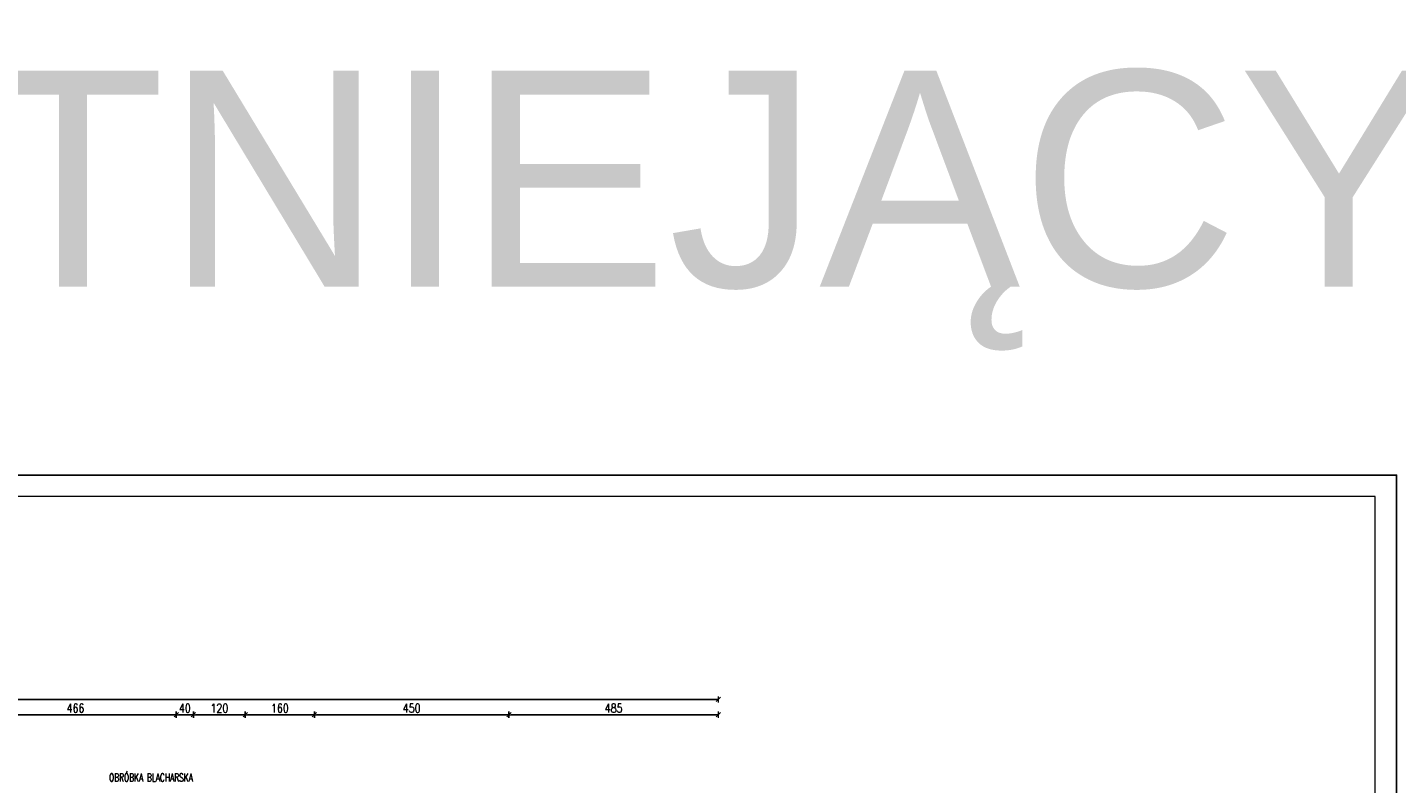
# Model space of a CAD drawing. Header units: millimetres. Extents: x 5973 to 39040, y 4443 to 37727.
# Tile 26 of 52: x 8764 to 11933, y 23129 to 24879. Entities that reach past the tile are written whole.
import ezdxf

# ---------------------------------------------------------------- set-up
doc = ezdxf.new("R2010")
doc.units = ezdxf.units.MM
for name, color, linetype, lineweight in [('!MODUS_OPIS', 3, 'Continuous', 13), ('_MODUS - Ramka', 1, 'Continuous', 15), ('WYMIAROWANIE', 1, 'Continuous', 18)]:
    doc.layers.add(name, color=color, linetype=linetype, lineweight=lineweight)
doc.styles.get("Standard").update_dxf_attribs({"font": 'arial.ttf'})
doc.styles.add('TXT', font='simplex.shx', dxfattribs={"width": 0.8})
doc.dimstyles.new('DIM100', dxfattribs={"dimscale": 5, "dimtxt": 4, "dimasz": 1, "dimexe": 0, "dimexo": 0, "dimgap": 1, "dimtad": 1, "dimdec": 4, "dimrnd": 0.5, "dimdsep": 46, "dimtxsty": 'TXT', "dimblk1": 'TICK1', "dimblk2": 'TICK1', "dimsah": 1, "dimcen": 0, "dimse1": 1, "dimse2": 1, "dimclrd": 1, "dimclre": 7, "dimclrt": 9, "dimadec": 0, "dimazin": 0, "dimtfac": 1, "dimtdec": 4, "dimtmove": 2, "dimatfit": 3, "dimldrblk": 'TICK1', "dimfxl": 1, "dimtolj": 1, "dimarcsym": 0})

# ---------------------------------------------------------------- blocks, each defined once
blk = doc.blocks.new('TICK1')
at = {"color": 2}
blk.add_line((-1, -1), (1, 1), dxfattribs=at)
at = {"color": 0}
for p, q in [((0, 0), (-1, 0)), ((0, -1.4), (0, 1.4))]:
    blk.add_line(p, q, dxfattribs=at)
blk = doc.blocks.new('*D14')
at = {"layer": 'Defpoints', "color": 0, "transparency": 16777216}
for p in [(9108.5, 23288.2), (9108.5, 23221.5), (9148.5, 23221.5)]:
    blk.add_point(p, dxfattribs=at)
at = {"layer": 'WYMIAROWANIE', "color": 1, "lineweight": -2, "transparency": 16777216}
blk.add_line((9143.5, 23288.2), (9113.5, 23288.2), dxfattribs=at)
at = {"layer": 'WYMIAROWANIE', "color": 1, "lineweight": -2, "transparency": 16777216, "xscale": 5, "yscale": 5, "zscale": 5, "rotation": 180}
blk.add_blockref('TICK1', (9108.5, 23288.2), dxfattribs=at)
at = {"layer": 'WYMIAROWANIE', "color": 1, "lineweight": -2, "transparency": 16777216, "xscale": 5, "yscale": 5, "zscale": 5}
blk.add_blockref('TICK1', (9148.5, 23288.2), dxfattribs=at)
at = {"layer": 'WYMIAROWANIE', "color": 9, "transparency": 16777216, "insert": (9128.5, 23303.2), "char_height": 20, "attachment_point": 5, "style": 'TXT'}
blk.add_mtext('\\A1;40', dxfattribs=at)
blk = doc.blocks.new('*D17')
at = {"layer": 'Defpoints', "color": 0, "transparency": 16777216}
for p in [(9108.5, 23288.2), (8642.5, 23221.5), (9108.5, 23221.5)]:
    blk.add_point(p, dxfattribs=at)
at = {"layer": 'WYMIAROWANIE', "color": 1, "lineweight": -2, "transparency": 16777216}
blk.add_line((8647.5, 23288.2), (9103.5, 23288.2), dxfattribs=at)
at = {"layer": 'WYMIAROWANIE', "color": 1, "lineweight": -2, "transparency": 16777216, "xscale": 5, "yscale": 5, "zscale": 5, "rotation": 180}
blk.add_blockref('TICK1', (8642.5, 23288.2), dxfattribs=at)
at = {"layer": 'WYMIAROWANIE', "color": 1, "lineweight": -2, "transparency": 16777216, "xscale": 5, "yscale": 5, "zscale": 5}
blk.add_blockref('TICK1', (9108.5, 23288.2), dxfattribs=at)
at = {"layer": 'WYMIAROWANIE', "color": 9, "transparency": 16777216, "insert": (8875.5, 23303.2), "char_height": 20, "attachment_point": 5, "style": 'TXT'}
blk.add_mtext('\\A1;466', dxfattribs=at)
blk = doc.blocks.new('*D26')
at = {"layer": 'Defpoints', "color": 0, "transparency": 16777216}
for p in [(9268.5, 23288.2), (9148.5, 23221.5), (9268.5, 23036.5)]:
    blk.add_point(p, dxfattribs=at)
at = {"layer": 'WYMIAROWANIE', "color": 1, "lineweight": -2, "transparency": 16777216}
blk.add_line((9153.5, 23288.2), (9263.5, 23288.2), dxfattribs=at)
at = {"layer": 'WYMIAROWANIE', "color": 1, "lineweight": -2, "transparency": 16777216, "xscale": 5, "yscale": 5, "zscale": 5, "rotation": 180}
blk.add_blockref('TICK1', (9148.5, 23288.2), dxfattribs=at)
at = {"layer": 'WYMIAROWANIE', "color": 1, "lineweight": -2, "transparency": 16777216, "xscale": 5, "yscale": 5, "zscale": 5}
blk.add_blockref('TICK1', (9268.5, 23288.2), dxfattribs=at)
at = {"layer": 'WYMIAROWANIE', "color": 9, "transparency": 16777216, "insert": (9208.5, 23303.2), "char_height": 20, "attachment_point": 5, "style": 'TXT'}
blk.add_mtext('\\A1;120', dxfattribs=at)
blk = doc.blocks.new('*D27')
at = {"layer": 'Defpoints', "color": 0, "transparency": 16777216}
for p in [(9428.5, 23288.2), (9268.5, 23036.5), (9428.5, 23036.5)]:
    blk.add_point(p, dxfattribs=at)
at = {"layer": 'WYMIAROWANIE', "color": 1, "lineweight": -2, "transparency": 16777216}
blk.add_line((9273.5, 23288.2), (9423.5, 23288.2), dxfattribs=at)
at = {"layer": 'WYMIAROWANIE', "color": 1, "lineweight": -2, "transparency": 16777216, "xscale": 5, "yscale": 5, "zscale": 5, "rotation": 180}
blk.add_blockref('TICK1', (9268.5, 23288.2), dxfattribs=at)
at = {"layer": 'WYMIAROWANIE', "color": 1, "lineweight": -2, "transparency": 16777216, "xscale": 5, "yscale": 5, "zscale": 5}
blk.add_blockref('TICK1', (9428.5, 23288.2), dxfattribs=at)
at = {"layer": 'WYMIAROWANIE', "color": 9, "transparency": 16777216, "insert": (9348.5, 23303.2), "char_height": 20, "attachment_point": 5, "style": 'TXT'}
blk.add_mtext('\\A1;160', dxfattribs=at)
blk = doc.blocks.new('*D28')
at = {"layer": 'Defpoints', "color": 0, "transparency": 16777216}
for p in [(9878.5, 23288.2), (9428.5, 23036.5), (9878.5, 23036.5)]:
    blk.add_point(p, dxfattribs=at)
at = {"layer": 'WYMIAROWANIE', "color": 1, "lineweight": -2, "transparency": 16777216}
blk.add_line((9433.5, 23288.2), (9873.5, 23288.2), dxfattribs=at)
at = {"layer": 'WYMIAROWANIE', "color": 1, "lineweight": -2, "transparency": 16777216, "xscale": 5, "yscale": 5, "zscale": 5, "rotation": 180}
blk.add_blockref('TICK1', (9428.5, 23288.2), dxfattribs=at)
at = {"layer": 'WYMIAROWANIE', "color": 1, "lineweight": -2, "transparency": 16777216, "xscale": 5, "yscale": 5, "zscale": 5}
blk.add_blockref('TICK1', (9878.5, 23288.2), dxfattribs=at)
at = {"layer": 'WYMIAROWANIE', "color": 9, "transparency": 16777216, "insert": (9653.5, 23303.2), "char_height": 20, "attachment_point": 5, "style": 'TXT'}
blk.add_mtext('\\A1;450', dxfattribs=at)
blk = doc.blocks.new('*D29')
at = {"layer": 'Defpoints', "color": 0, "transparency": 16777216}
for p in [(10363.6, 23288.2), (9878.5, 23036.5), (10363.6, 22475.5)]:
    blk.add_point(p, dxfattribs=at)
at = {"layer": 'WYMIAROWANIE', "color": 1, "lineweight": -2, "transparency": 16777216}
blk.add_line((9883.5, 23288.2), (10358.6, 23288.2), dxfattribs=at)
at = {"layer": 'WYMIAROWANIE', "color": 1, "lineweight": -2, "transparency": 16777216, "xscale": 5, "yscale": 5, "zscale": 5, "rotation": 180}
blk.add_blockref('TICK1', (9878.5, 23288.2), dxfattribs=at)
at = {"layer": 'WYMIAROWANIE', "color": 1, "lineweight": -2, "transparency": 16777216, "xscale": 5, "yscale": 5, "zscale": 5}
blk.add_blockref('TICK1', (10363.6, 23288.2), dxfattribs=at)
at = {"layer": 'WYMIAROWANIE', "color": 9, "transparency": 16777216, "insert": (10121, 23303.2), "char_height": 20, "attachment_point": 5, "style": 'TXT'}
blk.add_mtext('\\A1;485', dxfattribs=at)
blk = doc.blocks.new('*D35')
at = {"layer": 'Defpoints', "color": 0, "transparency": 16777216}
for p in [(6842.5, 23323.6), (6842.5, 22485.1), (10363.6, 22485.1)]:
    blk.add_point(p, dxfattribs=at)
at = {"layer": 'WYMIAROWANIE', "color": 1, "lineweight": -2, "transparency": 16777216}
blk.add_line((10358.6, 23323.6), (6847.5, 23323.6), dxfattribs=at)
at = {"layer": 'WYMIAROWANIE', "color": 1, "lineweight": -2, "transparency": 16777216, "xscale": 5, "yscale": 5, "zscale": 5, "rotation": 180}
blk.add_blockref('TICK1', (6842.5, 23323.6), dxfattribs=at)
at = {"layer": 'WYMIAROWANIE', "color": 1, "lineweight": -2, "transparency": 16777216, "xscale": 5, "yscale": 5, "zscale": 5}
blk.add_blockref('TICK1', (10363.6, 23323.6), dxfattribs=at)
at = {"layer": 'WYMIAROWANIE', "color": 9, "transparency": 16777216, "insert": (8603, 23338.6), "char_height": 20, "attachment_point": 5, "style": 'TXT'}
blk.add_mtext('\\A1;3521', dxfattribs=at)

msp = doc.modelspace()

# ---------------------------------------------------------------- linework, layer by layer
at = {"layer": '_MODUS - Ramka'}
msp.add_lwpolyline([(6193.46904, 23792.76773), (6193.46904, 19692.76773), (11883.46904, 19692.76773), (11883.46904, 23792.76773)], close=True, dxfattribs=at)
at = {"layer": 'Defpoints'}
msp.add_lwpolyline([(5993.46904, 23842.76773), (5993.46904, 19642.76773), (11933.46904, 19642.76773), (11933.46904, 23842.76773), (5993.46904, 23842.76773)], dxfattribs=at)

# ---------------------------------------------------------------- texts
at = {"layer": '!MODUS_OPIS', "ltscale": 0.7, "insert": (9146.91461, 23151.81361), "char_height": 18, "attachment_point": 3, "style": 'TXT'}
msp.add_mtext_dynamic_manual_height_columns('{\\W0.7;OBRÓBKA BLACHARSKA}', width=202.8482185, gutter_width=12.5, heights=[0], dxfattribs=at)
at = {"insert": (5940.00547, 24778.30169), "char_height": 500, "width": 6250.3951439, "attachment_point": 1}
msp.add_mtext('STAN ISTNIEJĄCY', dxfattribs=at)

# ---------------------------------------------------------------- dimensions: what is measured, and where the dimension line sits
at = {"layer": 'WYMIAROWANIE'}
for base, p1, p2, picture, middle in [((6842.4791, 23323.59), (10363.59909, 22485.05805), (6842.4791, 22485.05805), '*D35', (8603.0391, 23338.59)), ((9108.4791037, 23288.1560526), (8642.4944543, 23221.5086651), (9108.4791037, 23221.5086651), '*D17', (8875.486779, 23303.1560526)), ((9108.4791, 23288.15605), (9148.4791, 23221.50867), (9108.4791, 23221.50867), '*D14', (9128.4791, 23303.15605)), ((9268.4791, 23288.15605), (9148.4791, 23221.50867), (9268.4791, 23036.50867), '*D26', (9208.4791, 23303.15605)), ((9428.4791, 23288.15605), (9268.4791, 23036.50867), (9428.4791, 23036.50867), '*D27', (9348.4791, 23303.15605)), ((9878.4791, 23288.15605), (9428.4791, 23036.50867), (9878.4791, 23036.50867), '*D28', (9653.4791, 23303.15605)), ((10363.59909, 23288.15605), (9878.4791, 23036.50867), (10363.59909, 22475.50867), '*D29', (10121.0391, 23303.15605))]:
    dim = msp.add_linear_dim(base=base, p1=p1, p2=p2, dimstyle='DIM100', override={"dimtxsty": 'TXT', "dimldrblk": 'TICK1'}, dxfattribs=at)
    dim.commit()
    dim.dimension.update_dxf_attribs({"geometry": picture, "text_midpoint": middle})

doc.saveas('drawing.dxf')
